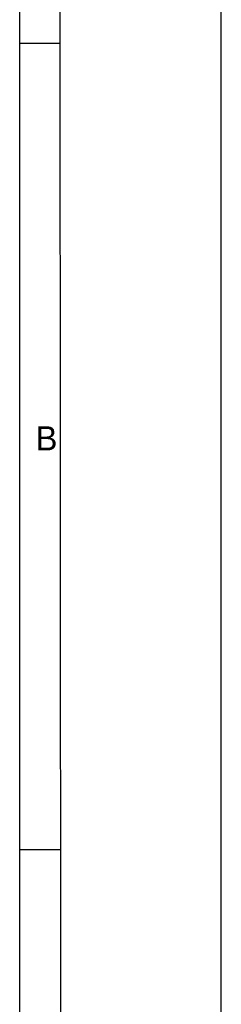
# Model space of a CAD drawing. Header units: inches. Extents: x 0 to 58.5, y 0 to 41.3.
# Tile 21 of 22: x 56 to 58.5, y 17.3 to 29.3. Entities that reach past the tile are written whole.
import ezdxf

# ---------------------------------------------------------------- set-up
doc = ezdxf.new("R2010")
doc.units = ezdxf.units.IN
doc.header["$LTSCALE"] = 3.215551
doc.header["$MEASUREMENT"] = 0
doc.layers.add('3D-TOPRW1010WD-FORMAT', color=7, linetype='CONTINUOUS')
doc.styles.add('TEXTSTYLE_2', font='gothic.ttf')

msp = doc.modelspace()

# ---------------------------------------------------------------- linework, layer by layer
at = {"layer": '3D-TOPRW1010WD-FORMAT', "color": 7, "linetype": 'CONTINUOUS'}
for p, q in [((58.464567, 0), (58.464567, 41.338583)), ((56.509973, 1.968504), (56.496063, 39.370079)), ((56.003937, 1.968504), (56.003937, 38.877953)), ((56.003937, 29.035433), (56.496063, 29.035433)), ((56.003937, 19.192913), (56.496063, 19.192913))]:
    msp.add_line(p, q, dxfattribs=at)

# ---------------------------------------------------------------- texts
at = {"layer": '3D-TOPRW1010WD-FORMAT', "color": 7, "linetype": 'CONTINUOUS', "insert": (56.200787, 24.360236), "char_height": 0.295276, "width": 0.23950131, "attachment_point": 1, "line_spacing_factor": 0.9, "style": 'TEXTSTYLE_2'}
msp.add_mtext('B', dxfattribs=at)

doc.saveas('drawing.dxf')
